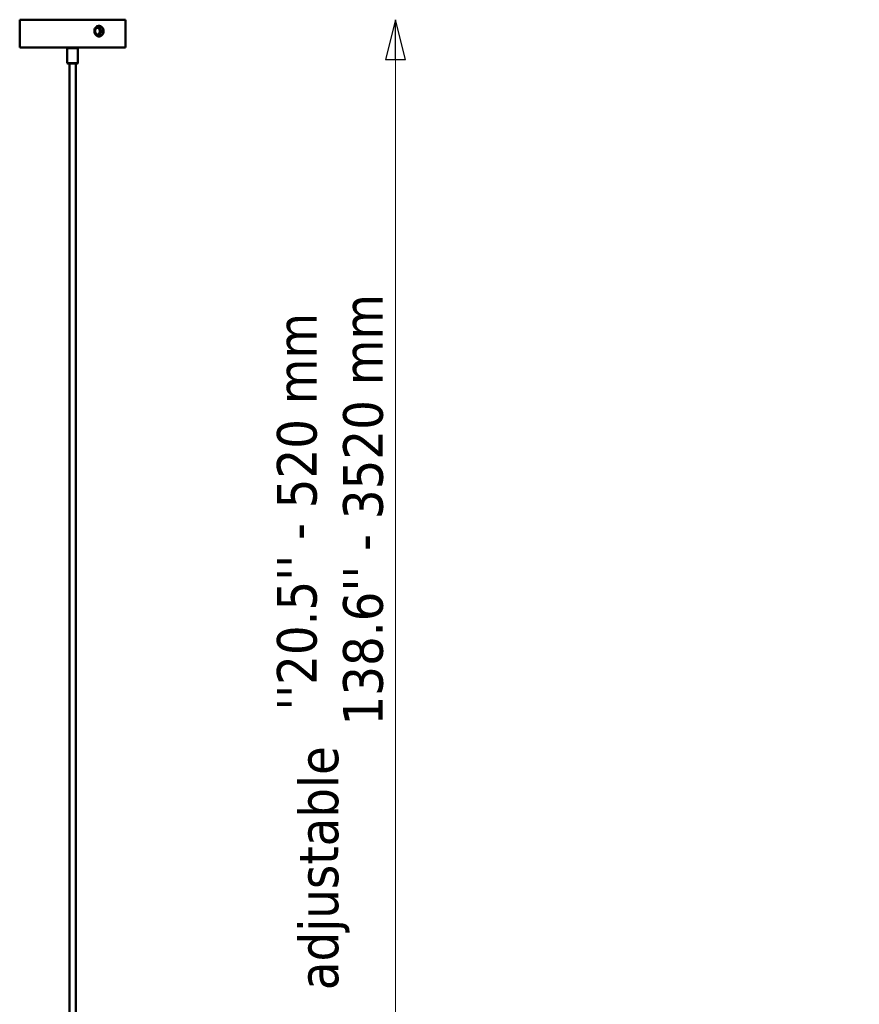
# Model space of a CAD drawing. Header units: millimetres. Extents: x 313 to 4591, y 679 to 5480.
# Tile 19 of 19: x 3639 to 4591, y 4093 to 5209. Entities that reach past the tile are written whole.
import ezdxf

# ---------------------------------------------------------------- set-up
doc = ezdxf.new("R2010")
doc.units = ezdxf.units.MM
doc.header["$LTSCALE"] = 15
for name, color, linetype, lineweight in [('Symbol (ISO)', 7, 'Continuous', 25), ('Widoczne (ISO)', 7, 'Continuous', 50), ('Wymiar (ISO)', 7, 'Continuous', 25)]:
    doc.layers.add(name, color=color, linetype=linetype, lineweight=lineweight)
doc.styles.add('Tekst notatki (ISO)', font='tahoma.ttf')
doc.dimstyles.new('Domyślne (ISO)', dxfattribs={"dimscale": 15, "dimtxt": 3, "dimasz": 3, "dimexe": 3.175, "dimexo": 0, "dimgap": 0.762, "dimtad": 1, "dimdec": 1, "dimlfac": 0.03937, "dimrnd": 1e-08, "dimzin": 0, "dimdsep": 46, "dimtxsty": 'Tekst notatki (ISO)', "dimblk": 'Filled-1', "dimcen": 0.09, "dimdle": 10, "dimclrd": 256, "dimclre": 256, "dimclrt": 256, "dimazin": 2, "dimtfac": 1, "dimtmove": 0, "dimatfit": 3, "dimfxl": 1, "dimtolj": 1, "dimlwd": 15, "dimlwe": 15, "dimarcsym": 0})

# ---------------------------------------------------------------- blocks, each defined once
blk = doc.blocks.new('Filled-1')
at = {"color": 0}
for p, q in [((0, 0), (-1, 0.25)), ((-1, 0.25), (-1, -0.25)), ((-1, 0), (0, 0)), ((-1, -0.25), (0, 0))]:
    blk.add_line(p, q, dxfattribs=at)
at = {"color": 0, "flags": 128}
blk.add_lwpolyline([(-1, -0.25), (0, 0), (-1, 0.25), (-1, -0.25)], dxfattribs=at)
at = {"color": 0}
blk.add_solid([(-1, -0.25), (0, 0), (-1, 0.25), (-1, -0.25)], dxfattribs=at)
blk = doc.blocks.new('*D10')
at = {"layer": 'Defpoints', "color": 0, "transparency": 16777216}
for p in [(3759.3, 5209.5), (4065.4, 5209.5), (3699.3, 3496.3)]:
    blk.add_point(p, dxfattribs=at)
at = {"layer": 'Wymiar (ISO)', "lineweight": 15, "transparency": 16777216}
blk.add_line((4065.4, 3541.3), (4065.4, 5164.5), dxfattribs=at)
at = {"layer": 'Wymiar (ISO)', "lineweight": 15, "transparency": 16777216, "xscale": 45, "yscale": 45, "zscale": 45}
for p, rotation in [((4065.4, 5209.5), 90), ((4065.4, 3496.3), 270)]:
    blk.add_blockref('Filled-1', p, dxfattribs=dict(at, rotation=rotation))
at = {"layer": 'Wymiar (ISO)', "lineweight": 18, "transparency": 16777216, "insert": (3931, 4408.9), "char_height": 45, "attachment_point": 1, "rotation": 90, "style": 'Tekst notatki (ISO)'}
blk.add_mtext("\\A1; ''\\fTahoma|b0|i0;{\\H45.0000;20.5'' - 520 mm\\P}\\fTahoma|b0|i0;{\\H45.0000;138.6'' - 3520 mm\\P}", dxfattribs=at)

msp = doc.modelspace()

# ---------------------------------------------------------------- linework, layer by layer
at = {"layer": 'Widoczne (ISO)', "linetype": 'Continuous', "lineweight": 50}
for p, q in [((3759.32, 5209.48), (3639.32, 5209.48)), ((3639.32, 5209.48), (3639.32, 5202.48)), ((3759.32, 5209.48), (3759.32, 5177.78)), ((3639.32, 5190.48), (3639.32, 5177.78)), ((3639.32, 5177.78), (3759.32, 5177.78)), ((3693.82, 5177.78), (3693.32, 5177.28)), ((3705.32, 5177.28), (3693.32, 5177.28)), ((3693.32, 5160.28), (3693.32, 5177.28)), ((3704.82, 5177.78), (3705.32, 5177.28)), ((3705.32, 5160.28), (3705.32, 5177.28)), ((3693.32, 5160.28), (3705.32, 5160.28)), ((3693.82, 5159.78), (3693.32, 5160.28)), ((3704.82, 5159.78), (3693.82, 5159.78)), ((3695.82, 5159.78), (3695.82, 3959.78)), ((3702.82, 5159.78), (3702.82, 3959.78)), ((3704.82, 5159.78), (3705.32, 5160.28))]:
    msp.add_line(p, q, dxfattribs=at)
for points, knots in [([(3639.32, 5190.48), (3639.32, 5190.48), (3639.32, 5190.5), (3639.33, 5190.62), (3639.34, 5190.75), (3639.39, 5191.25), (3639.43, 5191.71), (3639.5, 5192.77), (3639.54, 5193.45), (3639.6, 5194.93), (3639.62, 5195.73), (3639.62, 5197.24), (3639.6, 5198.04), (3639.54, 5199.52), (3639.5, 5200.19), (3639.43, 5201.26), (3639.39, 5201.72), (3639.34, 5202.25), (3639.32, 5202.4), (3639.32, 5202.47), (3639.32, 5202.48), (3639.32, 5202.48)], [-1.8086716, -1.8086716, -1.8086716, -1.8086716, -1.752366, -1.752366, -1.657949, -1.657949, -1.5072265, -1.5072265, -1.3565038, -1.3565038, -1.2057811, -1.2057811, -1.0550584, -1.0550584, -0.9043357, -0.9043357, -0.7536131, -0.7536131, -0.6423683, -0.6423683, -0.6028905, -0.6028905, -0.6028905, -0.6028905]), ([(3723.98, 5196.48), (3723.98, 5195.73), (3724.11, 5194.93), (3724.67, 5193.45), (3725.09, 5192.77), (3726.05, 5191.71), (3726.65, 5191.25), (3727.79, 5190.71), (3728.31, 5190.57), (3729.23, 5190.46), (3729.64, 5190.48), (3730.47, 5190.62), (3730.89, 5190.75), (3731.91, 5191.25), (3732.47, 5191.71), (3733.35, 5192.77), (3733.73, 5193.45), (3734.23, 5194.93), (3734.36, 5195.73), (3734.36, 5197.24), (3734.23, 5198.04), (3733.73, 5199.52), (3733.35, 5200.19), (3732.47, 5201.26), (3731.91, 5201.72), (3730.82, 5202.25), (3730.32, 5202.4), (3729.66, 5202.47), (3729.49, 5202.48), (3728.88, 5202.48), (3728.42, 5202.42), (3727.48, 5202.13), (3727, 5201.9), (3726.33, 5201.44), (3726.11, 5201.26), (3725.66, 5200.84), (3725.44, 5200.6), (3725.03, 5200.05), (3724.84, 5199.75), (3724.39, 5198.87), (3724.19, 5198.26), (3724.01, 5197.25), (3723.98, 5196.86), (3723.98, 5196.48)], [-2.4115622, -2.4115622, -2.4115622, -2.4115622, -2.2608395, -2.2608395, -2.1101168, -2.1101168, -1.9593942, -1.9593942, -1.846783, -1.846783, -1.752366, -1.752366, -1.657949, -1.657949, -1.5072265, -1.5072265, -1.3565038, -1.3565038, -1.2057811, -1.2057811, -1.0550584, -1.0550584, -0.9043357, -0.9043357, -0.7536131, -0.7536131, -0.6423683, -0.6423683, -0.6028905, -0.6028905, -0.5017189, -0.5017189, -0.3935271, -0.3935271, -0.3348813, -0.3348813, -0.2654135, -0.2654135, -0.1959458, -0.1959458, -0.0753638, -0.0753638, 0, 0, 0, 0]), ([(3724.78, 5196.48), (3724.78, 5196.74), (3724.81, 5197.01), (3724.93, 5197.7), (3725.08, 5198.12), (3725.38, 5198.71), (3725.51, 5198.91), (3725.79, 5199.27), (3725.94, 5199.43), (3726.24, 5199.71), (3726.38, 5199.83), (3726.82, 5200.12), (3727.13, 5200.26), (3727.74, 5200.44), (3728.03, 5200.48), (3728.43, 5200.48), (3728.54, 5200.48), (3728.97, 5200.43), (3729.29, 5200.34), (3730.01, 5200), (3730.39, 5199.71), (3731, 5199.01), (3731.26, 5198.56), (3731.62, 5197.56), (3731.71, 5197), (3731.71, 5195.96), (3731.62, 5195.41), (3731.26, 5194.41), (3731, 5193.96), (3730.39, 5193.26), (3730.01, 5192.96), (3729.34, 5192.65), (3729.06, 5192.57), (3728.52, 5192.48), (3728.26, 5192.47), (3727.67, 5192.54), (3727.34, 5192.63), (3726.59, 5192.96), (3726.2, 5193.26), (3725.55, 5193.96), (3725.27, 5194.41), (3724.88, 5195.41), (3724.78, 5195.96), (3724.78, 5196.48)], [0, 0, 0, 0, 0.0753638, 0.0753638, 0.1959458, 0.1959458, 0.2654135, 0.2654135, 0.3348813, 0.3348813, 0.3935271, 0.3935271, 0.5017189, 0.5017189, 0.6028905, 0.6028905, 0.6423683, 0.6423683, 0.7536131, 0.7536131, 0.9043357, 0.9043357, 1.0550584, 1.0550584, 1.2057811, 1.2057811, 1.3565038, 1.3565038, 1.5072265, 1.5072265, 1.657949, 1.657949, 1.752366, 1.752366, 1.846783, 1.846783, 1.9593942, 1.9593942, 2.1101168, 2.1101168, 2.2608395, 2.2608395, 2.4115622, 2.4115622, 2.4115622, 2.4115622]), ([(3727.56, 5192.58), (3727.76, 5192.63), (3727.95, 5192.7), (3728.55, 5192.99), (3728.93, 5193.3), (3729.53, 5194.01), (3729.78, 5194.46), (3730.12, 5195.45), (3730.21, 5195.98), (3730.21, 5196.99), (3730.12, 5197.52), (3729.78, 5198.51), (3729.53, 5198.96), (3728.93, 5199.67), (3728.55, 5199.97), (3727.95, 5200.27), (3727.76, 5200.34), (3727.56, 5200.39)], [0.6877106, 0.6877106, 0.6877106, 0.6877106, 0.7536588, 0.7536588, 0.9043905, 0.9043905, 1.0551224, 1.0551224, 1.2058542, 1.2058542, 1.356586, 1.356586, 1.5073179, 1.5073179, 1.6580496, 1.6580496, 1.7239978, 1.7239978, 1.7239978, 1.7239978])]:
    msp.add_open_spline(points, degree=3, knots=knots, dxfattribs=at)

# ---------------------------------------------------------------- texts
at = {"layer": 'Symbol (ISO)', "insert": (3955.46, 4108.73), "char_height": 45, "width": 280.3566, "attachment_point": 1, "rotation": 90, "style": 'Tekst notatki (ISO)'}
msp.add_mtext('\\fTahoma|b0|i0;adjustable', dxfattribs=at)

# ---------------------------------------------------------------- dimensions: what is measured, and where the dimension line sits
at = {"layer": 'Wymiar (ISO)', "lineweight": 18}
dim = msp.add_linear_dim(base=(4065.45, 5209.48), p1=(3699.32, 3496.28), p2=(3759.32, 5209.48), angle=270, text=" ''\\fTahoma|b0|i0;{\\H45.0000;20.5'' - 520 mm\\P}\\fTahoma|b0|i0;{\\H45.0000;138.6'' - 3520 mm\\P}", dimstyle='Domyślne (ISO)', override={"dimgap": 0.762, "dimdec": 1, "dimlfac": 0.080891, "dimpost": '\\X', "dimse1": 1, "dimse2": 1, "dimtol": 0, "dimlim": 0, "dimtp": 0, "dimtm": 0, "dimtdec": 2, "dimtofl": 0, "dimatfit": 1, "dimtvp": -0.333333}, dxfattribs=at)
dim.commit()
dim.dimension.update_dxf_attribs({"geometry": '*D10', "text_midpoint": (4065.45, 4653.32), "dimtype": 160})

doc.saveas('drawing.dxf')
